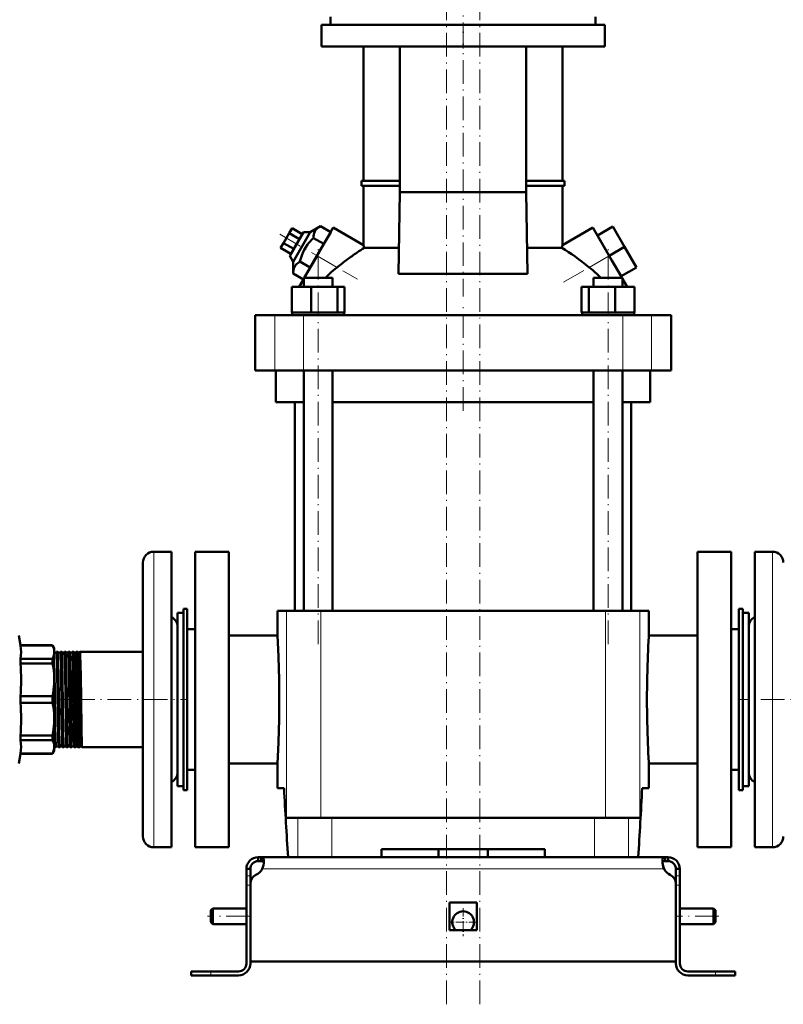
# Model space of a CAD drawing. Extents: x -1438 to 1837, y -1663 to 612.
# Tile 79 of 91: x 1168 to 1555, y -290 to 210. Entities that reach past the tile are written whole.
import ezdxf

# ---------------------------------------------------------------- set-up
doc = ezdxf.new("R2010")
doc.units = 0
doc.linetypes.add('DASHDOT', pattern=[18.5, 12, -3, 0.5, -3])

msp = doc.modelspace()

# ---------------------------------------------------------------- linework, layer by layer
at = {"color": 7, "linetype": 'DASHDOT', "lineweight": 18}
for p, q in [((1384.43, -290.12), (1384.43, 606.28)), ((1401.43, -290.12), (1401.43, 606.28)), ((1392.93, 196.2), (1392.93, 326.68)), ((1392.93, 207.62), (1392.93, 69.09)), ((1299.87, 100.71), (1339.32, 77.93)), ((1319.39, -107.32), (1319.39, 95.48)), ((1466.47, -107.32), (1466.47, 95.48)), ((1443.88, 76.39), (1475.92, 94.89)), ((1392.93, 11.18), (1392.93, 63.98)), ((1193.93, -135.42), (1252.84, -135.42)), ((1593.01, -135.42), (1532.92, -135.42)), ((1284.73, -245.42), (1263.13, -245.42)), ((1522.73, -245.42), (1501.13, -245.42))]:
    msp.add_line(p, q, dxfattribs=at)
at = {"color": 7, "lineweight": 50}
for p, q in [((1325.67, 211.08), (1325.67, 207.08)), ((1460.19, 211.08), (1460.19, 207.08)), ((1464.84, 207.08), (1321.04, 207.08)), ((1321.04, 196.08), (1321.04, 207.08)), ((1464.84, 207.08), (1464.84, 196.08)), ((1321.04, 196.08), (1464.84, 196.08)), ((1342.43, 127.83), (1342.43, 196.08)), ((1360.86, 122.08), (1360.86, 196.08)), ((1424.99, 196.08), (1424.99, 122.08)), ((1443.43, 127.83), (1443.43, 196.08)), ((1341.43, 127.83), (1360.86, 127.83)), ((1341.43, 125.33), (1341.43, 127.83)), ((1360.86, 125.33), (1341.43, 125.33)), ((1342.43, 95.19), (1342.43, 125.33)), ((1424.99, 127.83), (1444.43, 127.83)), ((1444.43, 125.33), (1424.99, 125.33)), ((1443.43, 95.19), (1443.43, 125.33)), ((1444.43, 125.33), (1444.43, 127.83)), ((1360.18, 80.64), (1360.86, 122.08)), ((1424.99, 122.08), (1360.86, 122.08)), ((1424.99, 122.08), (1425.67, 80.64)), ((1304.65, 101.28), (1301.76, 96.28)), ((1306.09, 103.78), (1304.65, 101.28)), ((1309.85, 98.28), (1304.65, 101.28)), ((1311.9, 101.84), (1304.9, 89.71)), ((1311.29, 100.78), (1306.09, 103.78)), ((1306.64, 86.71), (1315.37, 101.84)), ((1315.37, 101.84), (1311.9, 101.84)), ((1320.46, 104.82), (1315.37, 101.84)), ((1318.8, 89.78), (1327.05, 104.07)), ((1325.72, 101.78), (1320.46, 104.82)), ((1325.72, 101.78), (1322.26, 95.78)), ((1342.43, 95.19), (1327.05, 104.07)), ((1443.43, 95.19), (1458.81, 104.07)), ((1458.81, 104.07), (1467.06, 89.78)), ((1461.06, 100.17), (1468.85, 104.67)), ((1467.06, 89.78), (1461.06, 100.17)), ((1474.85, 94.28), (1468.85, 104.67)), ((1301.76, 96.28), (1300.32, 93.78)), ((1306.96, 93.28), (1301.76, 96.28)), ((1322.26, 95.78), (1315.33, 83.78)), ((1322.26, 95.78), (1316.99, 98.82)), ((1305.52, 90.78), (1300.32, 93.78)), ((1342.76, 93.8), (1360.4, 93.8)), ((1425.46, 93.8), (1443.1, 93.8)), ((1467.06, 89.78), (1474.85, 94.28)), ((1480.85, 83.88), (1474.85, 94.28)), ((1304.9, 89.71), (1306.64, 86.71)), ((1306.64, 86.71), (1306.6, 80.82)), ((1315.33, 83.78), (1310.07, 86.82)), ((1312.33, 78.58), (1318.8, 89.78)), ((1473.53, 78.58), (1467.06, 89.78)), ((1473.06, 79.38), (1468.4, 87.45)), ((1311.87, 77.78), (1306.6, 80.82)), ((1360.18, 80.64), (1392.93, 80.64)), ((1392.93, 80.64), (1425.67, 80.64)), ((1473.06, 79.38), (1480.85, 83.88)), ((1310.22, 74.93), (1312.09, 78.16)), ((1312.09, 78.58), (1314.23, 78.58)), ((1312.09, 74.08), (1312.09, 78.58)), ((1314.23, 78.58), (1326.69, 78.58)), ((1326.69, 74.08), (1326.69, 78.58)), ((1459.17, 78.58), (1471.63, 78.58)), ((1459.17, 74.08), (1459.17, 78.58)), ((1471.63, 78.58), (1473.77, 78.58)), ((1473.77, 78.16), (1473.77, 78.58)), ((1473.77, 74.08), (1473.77, 78.58)), ((1475.63, 74.93), (1473.77, 78.16)), ((1306.01, 74.08), (1315.8, 74.08)), ((1306.01, 61.08), (1306.01, 74.08)), ((1309.73, 74.08), (1310.22, 74.93)), ((1310.22, 74.08), (1310.22, 74.93)), ((1315.8, 74.08), (1329.19, 74.08)), ((1315.8, 61.08), (1315.8, 74.08)), ((1329.19, 74.08), (1332.77, 74.08)), ((1329.19, 61.08), (1329.19, 74.08)), ((1332.77, 61.08), (1332.77, 74.08)), ((1453.08, 74.08), (1456.67, 74.08)), ((1453.08, 61.08), (1453.08, 74.08)), ((1456.67, 74.08), (1470.05, 74.08)), ((1456.67, 61.08), (1456.67, 74.08)), ((1470.05, 74.08), (1479.85, 74.08)), ((1470.05, 61.08), (1470.05, 74.08)), ((1475.63, 74.08), (1475.63, 74.93)), ((1475.63, 74.93), (1476.12, 74.08)), ((1479.85, 61.08), (1479.85, 74.08)), ((1479.85, 61.08), (1479.85, 74.08)), ((1307.02, 61.08), (1306.01, 61.08)), ((1306.19, 61.08), (1306.19, 59.58)), ((1307.02, 61.08), (1314.79, 61.08)), ((1315.8, 61.08), (1314.79, 61.08)), ((1317.18, 61.08), (1315.8, 61.08)), ((1317.18, 61.08), (1319.39, 61.08)), ((1319.39, 61.08), (1327.81, 61.08)), ((1329.19, 61.08), (1327.81, 61.08)), ((1329.56, 61.08), (1329.19, 61.08)), ((1329.56, 61.08), (1332.59, 61.08)), ((1332.77, 61.08), (1332.4, 61.08)), ((1332.59, 61.08), (1332.59, 59.58)), ((1453.08, 61.08), (1453.45, 61.08)), ((1453.27, 61.08), (1456.3, 61.08)), ((1453.27, 61.08), (1453.27, 59.58)), ((1456.3, 61.08), (1456.67, 61.08)), ((1456.67, 61.08), (1458.05, 61.08)), ((1458.05, 61.08), (1466.47, 61.08)), ((1466.47, 61.08), (1468.67, 61.08)), ((1468.67, 61.08), (1470.05, 61.08)), ((1470.05, 61.08), (1471.06, 61.08)), ((1471.06, 61.08), (1478.84, 61.08)), ((1478.84, 61.08), (1479.85, 61.08)), ((1479.67, 61.08), (1479.67, 59.58)), ((1479.67, 61.08), (1479.67, 59.58)), ((1287.43, 59.58), (1297.36, 59.58)), ((1287.43, 31.58), (1287.43, 59.58)), ((1297.36, 59.58), (1311.94, 59.58)), ((1311.94, 59.58), (1473.92, 59.58)), ((1473.92, 59.58), (1488.49, 59.58)), ((1488.49, 59.58), (1498.43, 59.58)), ((1498.43, 31.58), (1498.43, 59.58)), ((1297.36, 31.58), (1287.43, 31.58)), ((1311.94, 31.58), (1297.36, 31.58)), ((1297.93, 15.58), (1297.93, 31.58)), ((1473.92, 31.58), (1311.94, 31.58)), ((1312.09, -90.42), (1312.09, 31.58)), ((1326.69, -90.42), (1326.69, 31.58)), ((1459.17, -90.42), (1459.17, 31.58)), ((1473.77, -90.42), (1473.77, 31.58)), ((1488.49, 31.58), (1473.92, 31.58)), ((1487.93, 31.58), (1487.93, 15.58)), ((1498.43, 31.58), (1488.49, 31.58)), ((1312.09, 15.58), (1297.93, 15.58)), ((1307.58, 15.58), (1307.58, -90.42)), ((1459.17, 15.58), (1326.69, 15.58)), ((1487.93, 15.58), (1473.77, 15.58)), ((1478.28, -90.42), (1478.28, 15.58)), ((1244.93, -60.42), (1235.93, -60.42)), ((1244.93, -60.42), (1244.93, -99.47)), ((1273.93, -60.42), (1256.93, -60.42)), ((1256.93, -135.42), (1256.93, -60.42)), ((1273.93, -60.42), (1273.93, -210.42)), ((1528.93, -60.42), (1511.93, -60.42)), ((1511.93, -60.42), (1511.93, -210.42)), ((1528.93, -60.42), (1528.93, -135.42)), ((1540.93, -171.38), (1540.93, -60.42)), ((1540.93, -60.42), (1549.93, -60.42)), ((1230.43, -65.92), (1230.43, -102.1)), ((1250.93, -89.42), (1252.93, -89.42)), ((1250.93, -181.42), (1250.93, -89.42)), ((1252.93, -181.42), (1252.93, -89.42)), ((1534.93, -89.42), (1532.93, -89.42)), ((1532.93, -89.42), (1532.93, -181.42)), ((1534.93, -89.42), (1534.93, -181.42)), ((1247.93, -156.52), (1247.93, -91.42)), ((1247.93, -91.42), (1250.93, -91.42)), ((1303.31, -90.42), (1298.68, -90.42)), ((1298.68, -102.92), (1298.68, -90.42)), ((1320.68, -90.42), (1303.31, -90.42)), ((1443.77, -90.42), (1320.68, -90.42)), ((1465.18, -90.42), (1443.77, -90.42)), ((1482.54, -90.42), (1465.18, -90.42)), ((1487.18, -90.42), (1482.54, -90.42)), ((1487.18, -102.92), (1487.18, -90.42)), ((1534.93, -91.42), (1534.93, -114.33)), ((1537.93, -91.42), (1534.93, -91.42)), ((1537.93, -91.42), (1537.93, -114.33)), ((1244.93, -99.47), (1244.93, -210.42)), ((1252.93, -99.67), (1252.93, -135.42)), ((1252.93, -99.67), (1256.93, -99.67)), ((1528.93, -99.67), (1532.93, -99.67)), ((1537.93, -153.16), (1537.93, -98.42)), ((1168.31, -107.92), (1167.43, -102.92)), ((1230.43, -102.1), (1230.43, -204.92)), ((1298.68, -102.92), (1273.93, -102.92)), ((1511.93, -102.92), (1487.18, -102.92)), ((1168.31, -107.97), (1168.31, -107.92)), ((1184.56, -107.92), (1168.31, -107.92)), ((1168.31, -107.97), (1184.56, -107.97)), ((1184.56, -107.97), (1184.56, -107.92)), ((1185.43, -109.42), (1184.56, -107.92)), ((1185.43, -111.4), (1185.43, -109.42)), ((1168.31, -117.2), (1168.31, -114.83)), ((1184.56, -114.83), (1168.31, -114.83)), ((1184.56, -117.2), (1184.56, -114.83)), ((1185.43, -125.47), (1185.43, -111.4)), ((1187.26, -111.27), (1186.63, -111.27)), ((1189.27, -111.27), (1188.62, -111.27)), ((1191.29, -111.27), (1190.6, -111.27)), ((1193.32, -111.27), (1192.58, -111.27)), ((1193.32, -111.28), (1193.32, -111.27)), ((1194.56, -111.27), (1194.55, -111.28)), ((1195.34, -111.27), (1194.56, -111.27)), ((1195.35, -111.28), (1195.34, -111.27)), ((1196.54, -111.27), (1196.53, -111.28)), ((1197.37, -111.27), (1196.54, -111.27)), ((1197.38, -111.28), (1197.37, -111.27)), ((1198.51, -111.27), (1198.5, -111.28)), ((1230.43, -111.27), (1198.51, -111.27)), ((1534.93, -114.33), (1534.93, -179.42)), ((1537.93, -114.33), (1537.93, -179.42)), ((1168.31, -117.2), (1184.56, -117.2)), ((1185.59, -123.85), (1185.43, -115.22)), ((1185.43, -145.37), (1185.43, -125.47)), ((1168.31, -137.1), (1168.31, -133.75)), ((1184.56, -133.75), (1168.31, -133.75)), ((1184.56, -137.1), (1184.56, -133.75)), ((1168.31, -137.1), (1184.56, -137.1)), ((1252.93, -135.42), (1252.93, -171.17)), ((1256.93, -210.42), (1256.93, -135.42)), ((1528.93, -135.42), (1528.93, -210.42)), ((1185.43, -159.44), (1185.43, -145.37)), ((1168.31, -156.02), (1168.31, -153.65)), ((1184.56, -153.65), (1168.31, -153.65)), ((1184.56, -156.02), (1184.56, -153.65)), ((1537.93, -172.42), (1537.93, -153.16)), ((1168.31, -156.02), (1184.56, -156.02)), ((1185.43, -161.42), (1185.43, -159.44)), ((1186.25, -159.57), (1185.64, -159.57)), ((1188.27, -159.57), (1187.63, -159.57)), ((1190.28, -159.57), (1189.61, -159.57)), ((1192.31, -159.57), (1191.59, -159.57)), ((1194.33, -159.57), (1193.57, -159.57)), ((1194.33, -159.57), (1194.33, -159.57)), ((1195.55, -159.57), (1195.54, -159.57)), ((1196.36, -159.57), (1195.55, -159.57)), ((1196.36, -159.57), (1196.36, -159.57)), ((1197.52, -159.57), (1197.52, -159.57)), ((1198.39, -159.57), (1197.52, -159.57)), ((1198.39, -159.57), (1198.39, -159.57)), ((1199.49, -159.57), (1199.49, -159.57)), ((1230.43, -159.57), (1199.49, -159.57)), ((1247.93, -179.42), (1247.93, -156.52)), ((1168.31, -162.92), (1167.43, -167.92)), ((1168.31, -162.92), (1168.31, -162.87)), ((1184.56, -162.87), (1168.31, -162.87)), ((1184.56, -162.92), (1168.31, -162.92)), ((1185.43, -161.42), (1184.56, -162.92)), ((1184.56, -162.87), (1184.56, -162.92)), ((1273.93, -167.92), (1298.68, -167.92)), ((1298.68, -180.42), (1298.68, -167.92)), ((1487.18, -167.92), (1511.93, -167.92)), ((1487.18, -180.42), (1487.18, -167.92)), ((1252.93, -171.17), (1256.93, -171.17)), ((1528.93, -171.17), (1532.93, -171.17)), ((1540.93, -210.42), (1540.93, -171.38)), ((1247.93, -179.42), (1250.93, -179.42)), ((1537.93, -179.42), (1534.93, -179.42)), ((1250.93, -181.42), (1252.93, -181.42)), ((1302.03, -180.42), (1298.68, -180.42)), ((1487.18, -180.42), (1483.82, -180.42)), ((1534.93, -181.42), (1532.93, -181.42)), ((1303.31, -195.42), (1309.04, -195.42)), ((1309.04, -195.42), (1326.25, -195.42)), ((1326.25, -195.42), (1459.61, -195.42)), ((1459.61, -195.42), (1476.82, -195.42)), ((1476.82, -195.42), (1482.54, -195.42)), ((1244.93, -210.42), (1235.93, -210.42)), ((1256.93, -210.42), (1273.93, -210.42)), ((1351.43, -215.42), (1351.43, -211.42)), ((1434.43, -211.42), (1351.43, -211.42)), ((1380.43, -215.42), (1380.43, -211.42)), ((1405.43, -215.42), (1405.43, -211.42)), ((1434.43, -211.42), (1434.43, -215.42)), ((1511.93, -210.42), (1528.93, -210.42)), ((1540.93, -210.42), (1549.93, -210.42)), ((1288.93, -215.42), (1290.46, -215.42)), ((1288.93, -215.42), (1288.93, -217.42)), ((1288.93, -217.42), (1290.46, -217.42)), ((1290.46, -215.42), (1290.46, -217.42)), ((1290.46, -215.42), (1392.93, -215.42)), ((1309.04, -215.42), (1304.08, -215.42)), ((1326.25, -215.42), (1309.04, -215.42)), ((1351.43, -215.42), (1326.25, -215.42)), ((1495.39, -215.42), (1392.93, -215.42)), ((1459.61, -215.42), (1434.43, -215.42)), ((1476.82, -215.42), (1459.61, -215.42)), ((1481.77, -215.42), (1476.82, -215.42)), ((1495.39, -215.42), (1495.39, -217.42)), ((1496.93, -215.42), (1495.39, -215.42)), ((1496.93, -217.42), (1495.39, -217.42)), ((1496.93, -215.42), (1496.93, -217.42)), ((1282.93, -221.42), (1284.93, -221.42)), ((1282.93, -221.42), (1282.93, -224.84)), ((1282.93, -224.84), (1282.93, -229.67)), ((1284.93, -224.84), (1284.93, -221.42)), ((1284.93, -224.84), (1284.93, -228.94)), ((1500.93, -221.42), (1500.93, -224.84)), ((1502.93, -221.42), (1500.93, -221.42)), ((1500.93, -224.84), (1500.93, -229.67)), ((1502.93, -221.42), (1502.93, -224.84)), ((1502.93, -224.84), (1502.93, -229.67)), ((1282.93, -269.42), (1282.93, -229.67)), ((1284.93, -268.42), (1284.93, -228.94)), ((1284.93, -269.42), (1284.93, -229.67)), ((1500.93, -228.94), (1500.93, -268.42)), ((1500.93, -269.42), (1500.93, -229.67)), ((1502.93, -229.67), (1502.93, -269.42)), ((1385.93, -238.42), (1392.93, -238.42)), ((1385.93, -238.42), (1385.93, -252.42)), ((1392.93, -238.42), (1399.93, -238.42)), ((1399.93, -238.42), (1399.93, -252.42)), ((1264.93, -242.42), (1265.93, -241.42)), ((1264.93, -242.42), (1264.93, -245.42)), ((1265.93, -241.42), (1265.93, -245.42)), ((1282.93, -241.42), (1265.93, -241.42)), ((1519.93, -241.42), (1502.93, -241.42)), ((1519.93, -241.42), (1519.93, -245.42)), ((1520.93, -242.42), (1519.93, -241.42)), ((1520.93, -242.42), (1520.93, -245.42)), ((1264.93, -245.42), (1264.93, -248.42)), ((1264.93, -248.42), (1265.93, -249.42)), ((1265.93, -245.42), (1265.93, -249.42)), ((1282.93, -249.42), (1265.93, -249.42)), ((1519.93, -249.42), (1502.93, -249.42)), ((1519.93, -245.42), (1519.93, -249.42)), ((1520.93, -248.42), (1519.93, -249.42)), ((1520.93, -245.42), (1520.93, -248.42)), ((1385.93, -252.42), (1392.93, -252.42)), ((1392.93, -252.42), (1399.93, -252.42)), ((1392.93, -268.42), (1284.93, -268.42)), ((1392.93, -268.42), (1500.93, -268.42)), ((1264.93, -273.42), (1254.93, -273.42)), ((1254.93, -273.42), (1254.93, -275.42)), ((1278.93, -273.42), (1264.93, -273.42)), ((1506.93, -273.42), (1520.93, -273.42)), ((1520.93, -273.42), (1530.93, -273.42)), ((1530.93, -273.42), (1530.93, -275.42)), ((1264.93, -275.42), (1254.93, -275.42)), ((1264.93, -275.42), (1278.93, -275.42)), ((1520.93, -275.42), (1506.93, -275.42)), ((1520.93, -275.42), (1530.93, -275.42))]:
    msp.add_line(p, q, dxfattribs=at)
at = {"color": 7, "linetype": 'DASHDOT', "lineweight": 18, "ltscale": 0.330015}
msp.add_line((1392.94, 208.18), (1392.94, 194.98), dxfattribs=at)
at = {"color": 7, "lineweight": 18}
for p, q in [((1318.8, 89.78), (1328.95, 83.91)), ((1456.91, 83.91), (1467.06, 89.78)), ((1297.36, 31.58), (1297.36, 59.58)), ((1311.94, 31.58), (1311.94, 59.58)), ((1473.92, 31.58), (1473.92, 59.58)), ((1488.49, 31.58), (1488.49, 59.58)), ((1235.93, -60.42), (1235.93, -99.47)), ((1549.93, -171.38), (1549.93, -60.42)), ((1303.31, -90.42), (1303.31, -195.42)), ((1320.68, -90.42), (1320.68, -195.42)), ((1465.18, -90.42), (1465.18, -195.42)), ((1482.54, -90.42), (1482.54, -195.42)), ((1235.93, -99.47), (1235.93, -210.42)), ((1549.93, -210.42), (1549.93, -171.38)), ((1309.04, -195.42), (1309.04, -215.42)), ((1326.25, -215.42), (1326.25, -195.42)), ((1459.61, -195.42), (1459.61, -215.42)), ((1476.82, -195.42), (1476.82, -215.42)), ((1384.43, -215.42), (1384.43, -211.42)), ((1401.43, -215.42), (1401.43, -211.42)), ((1282.93, -224.84), (1284.93, -224.84)), ((1290.96, -221.42), (1392.93, -221.42)), ((1494.9, -221.42), (1392.93, -221.42)), ((1502.93, -224.84), (1500.93, -224.84)), ((1282.93, -229.67), (1284.93, -229.67)), ((1502.93, -229.67), (1500.93, -229.67)), ((1264.93, -273.42), (1264.93, -275.42)), ((1520.93, -273.42), (1520.93, -275.42))]:
    msp.add_line(p, q, dxfattribs=at)
at = {"color": 7, "linetype": 'DASHDOT', "lineweight": 18, "ltscale": 0.039056}
msp.add_line((1188.4, -135.42), (1186.84, -135.42), dxfattribs=at)
at = {"color": 7, "linetype": 'DASHDOT', "lineweight": 18, "ltscale": 0.040045}
msp.add_line((1190.43, -135.42), (1188.82, -135.42), dxfattribs=at)
at = {"color": 7, "linetype": 'DASHDOT', "lineweight": 18, "ltscale": 0.041171}
msp.add_line((1192.45, -135.42), (1190.8, -135.42), dxfattribs=at)
at = {"color": 7, "linetype": 'DASHDOT', "lineweight": 18, "ltscale": 0.042456}
msp.add_line((1194.48, -135.42), (1192.78, -135.42), dxfattribs=at)
at = {"color": 7, "linetype": 'DASHDOT', "lineweight": 18, "ltscale": 0.043915}
msp.add_line((1196.51, -135.42), (1194.75, -135.42), dxfattribs=at)
at = {"color": 7, "linetype": 'DASHDOT', "lineweight": 18, "ltscale": 0.045563}
msp.add_line((1198.54, -135.42), (1196.72, -135.42), dxfattribs=at)
at = {"color": 7, "linetype": 'DASHDOT', "lineweight": 18, "ltscale": 0.060016}
for p, q in [((1285.13, -229.67), (1282.73, -229.67)), ((1503.13, -229.67), (1500.73, -229.67))]:
    msp.add_line(p, q, dxfattribs=at)
at = {"color": 7, "linetype": 'DASHDOT', "lineweight": 18, "ltscale": 0.3575}
msp.add_line((1392.93, -241.27), (1392.93, -255.57), dxfattribs=at)
at = {"color": 7, "linetype": 'DASHDOT', "lineweight": 18, "ltscale": 0.357501}
msp.add_line((1400.08, -248.42), (1385.78, -248.42), dxfattribs=at)
at = {"color": 7, "linetype": 'DASHDOT', "lineweight": 18, "ltscale": 0.06}
msp.add_line((1264.93, -275.62), (1264.93, -273.22), dxfattribs=at)
at = {"color": 7, "linetype": 'DASHDOT', "lineweight": 18, "ltscale": 0.060015}
msp.add_line((1520.93, -273.22), (1520.93, -275.62), dxfattribs=at)
at = {"color": 7, "lineweight": 50}
for points in [[(1320.46, 104.82), (1319.88, 104.45), (1319.35, 104.08), (1318.94, 103.73), (1318.57, 103.37), (1318.06, 102.74), (1317.66, 102.07), (1317.36, 101.33), (1317.15, 100.52), (1317.03, 99.7), (1316.99, 98.82)], [(1316.99, 98.82), (1316.15, 97.98), (1315.37, 97.13), (1314.66, 96.3), (1314.01, 95.46), (1313.1, 94.15), (1312.31, 92.79), (1311.61, 91.37), (1311, 89.87), (1310.5, 88.39), (1310.07, 86.82)], [(1310.07, 86.82), (1309.49, 86.45), (1308.96, 86.08), (1308.55, 85.73), (1308.18, 85.37), (1307.67, 84.74), (1307.27, 84.07), (1306.96, 83.33), (1306.76, 82.52), (1306.64, 81.7), (1306.6, 80.82)], [(1168.31, -107.97), (1168.51, -109.69), (1168.57, -111.4), (1168.51, -113.11), (1168.31, -114.83)], [(1185.43, -111.4), (1185.4, -110.78), (1185.31, -110.15), (1185.16, -109.51), (1184.95, -108.87), (1184.56, -107.97)], [(1184.56, -114.83), (1184.86, -114.15), (1185.09, -113.51), (1185.27, -112.87), (1185.38, -112.24), (1185.43, -111.4)], [(1186.97, -123.85), (1186.86, -117.18), (1186.76, -113.02), (1186.7, -111.75), (1186.67, -111.41), (1186.65, -111.29), (1186.64, -111.28), (1186.64, -111.27), (1186.64, -111.27), (1186.63, -111.27)], [(1187.6, -123.85), (1187.47, -116.29), (1187.36, -112.59), (1187.31, -111.6), (1187.28, -111.34), (1187.27, -111.28)], [(1188.96, -123.85), (1188.86, -117.8), (1188.75, -113.38), (1188.7, -112.01), (1188.65, -111.36), (1188.63, -111.3), (1188.63, -111.28), (1188.62, -111.28), (1188.62, -111.27), (1188.62, -111.27)], [(1189.62, -123.85), (1189.51, -117.33), (1189.45, -114.73), (1189.35, -111.89), (1189.3, -111.38), (1189.29, -111.3), (1189.28, -111.28)], [(1190.94, -123.85), (1190.81, -116.51), (1190.75, -113.77), (1190.68, -112.07), (1190.65, -111.56), (1190.62, -111.31), (1190.61, -111.28), (1190.61, -111.28), (1190.6, -111.27), (1190.6, -111.27)], [(1191.64, -123.85), (1191.48, -115.29), (1191.42, -112.98), (1191.34, -111.52), (1191.31, -111.32), (1191.31, -111.29), (1191.3, -111.28)], [(1192.92, -123.85), (1192.77, -115.22), (1192.71, -113.22), (1192.65, -111.89), (1192.63, -111.5), (1192.6, -111.3), (1192.59, -111.28), (1192.59, -111.28), (1192.58, -111.27), (1192.58, -111.27)], [(1193.66, -123.85), (1193.55, -117.31), (1193.49, -114.7), (1193.39, -111.87), (1193.34, -111.37), (1193.33, -111.29), (1193.32, -111.28)], [(1194.9, -123.85), (1194.79, -117.19), (1194.73, -114.56), (1194.64, -111.98), (1194.59, -111.35), (1194.57, -111.3), (1194.57, -111.28), (1194.57, -111.28), (1194.56, -111.27), (1194.56, -111.27)], [(1195.69, -123.85), (1195.57, -117.26), (1195.47, -113.11), (1195.39, -111.56), (1195.36, -111.32), (1195.35, -111.29), (1195.35, -111.28)], [(1196.87, -123.85), (1196.76, -117.16), (1196.66, -113), (1196.58, -111.52), (1196.55, -111.3), (1196.54, -111.28), (1196.54, -111.28), (1196.54, -111.27), (1196.54, -111.27)], [(1197.72, -123.85), (1197.59, -116.8), (1197.49, -112.83), (1197.43, -111.71), (1197.39, -111.34), (1197.38, -111.29), (1197.38, -111.28)], [(1198.84, -123.85), (1198.74, -117.57), (1198.63, -113.13), (1198.57, -111.83), (1198.53, -111.34), (1198.52, -111.29), (1198.51, -111.28), (1198.51, -111.28), (1198.51, -111.27), (1198.51, -111.27)], [(1185.43, -125.47), (1185.4, -123.96), (1185.31, -122.44), (1185.16, -120.9), (1184.95, -119.35), (1184.56, -117.2)], [(1186.25, -159.57), (1186.25, -159.57), (1186.25, -159.57), (1186.24, -159.57), (1186.24, -159.55), (1186.21, -159.41), (1186.14, -158.13), (1186.07, -155.97), (1185.92, -148.2), (1185.67, -129.79), (1185.59, -123.85)], [(1187.62, -159.56), (1187.61, -159.54), (1187.6, -159.46), (1187.55, -158.94), (1187.46, -156.2), (1187.39, -153.26), (1187.27, -145.79), (1187.06, -130.11), (1186.97, -123.85)], [(1188.27, -159.57), (1188.26, -159.57), (1188.26, -159.57), (1188.26, -159.56), (1188.25, -159.54), (1188.22, -159.29), (1188.18, -158.81), (1188.12, -157.18), (1187.98, -150.59), (1187.89, -145.15), (1187.6, -123.85)], [(1189.6, -159.56), (1189.59, -159.53), (1189.57, -159.38), (1189.51, -158.3), (1189.46, -156.95), (1189.38, -153.14), (1189.3, -148.65), (1189.15, -138.27), (1188.96, -123.85)], [(1190.28, -159.57), (1190.28, -159.57), (1190.28, -159.57), (1190.28, -159.56), (1190.27, -159.54), (1190.24, -159.31), (1190.21, -158.89), (1190.15, -157.51), (1190.01, -151.41), (1189.83, -139.06), (1189.62, -123.85)], [(1191.59, -159.57), (1191.58, -159.55), (1191.57, -159.5), (1191.53, -159.14), (1191.45, -157.07), (1191.42, -155.88), (1191.27, -148.04), (1191.05, -131.86), (1190.94, -123.85)], [(1192.31, -159.57), (1192.3, -159.57), (1192.3, -159.57), (1192.3, -159.56), (1192.29, -159.54), (1192.26, -159.3), (1192.22, -158.81), (1192.16, -157.18), (1192.06, -152.72), (1191.93, -145.15), (1191.64, -123.85)], [(1193.57, -159.57), (1193.56, -159.56), (1193.55, -159.51), (1193.52, -159.22), (1193.49, -158.68), (1193.43, -156.99), (1193.29, -150.27), (1193.2, -144.52), (1192.92, -123.85)], [(1194.33, -159.57), (1194.33, -159.57), (1194.32, -159.57), (1194.32, -159.57), (1194.32, -159.55), (1194.29, -159.41), (1194.22, -158.13), (1194.17, -156.7), (1194.08, -152.73), (1193.91, -141.82), (1193.66, -123.85)], [(1195.54, -159.57), (1195.54, -159.56), (1195.52, -159.5), (1195.49, -159.09), (1195.45, -158.35), (1195.37, -155.97), (1195.27, -150.62), (1195.14, -141.73), (1194.9, -123.85)], [(1196.36, -159.57), (1196.35, -159.57), (1196.35, -159.57), (1196.35, -159.57), (1196.34, -159.55), (1196.33, -159.51), (1196.29, -159.02), (1196.2, -156.84), (1196.16, -155.47), (1196.01, -147.15), (1195.78, -130.25), (1195.69, -123.85)], [(1197.52, -159.57), (1197.51, -159.55), (1197.49, -159.48), (1197.45, -158.91), (1197.35, -156.13), (1197.21, -148.37), (1197.06, -137.75), (1196.87, -123.85)], [(1198.39, -159.57), (1198.38, -159.57), (1198.38, -159.57), (1198.38, -159.56), (1198.37, -159.54), (1198.34, -159.29), (1198.3, -158.81), (1198.24, -157.18), (1198.1, -150.6), (1198.01, -144.85), (1197.72, -123.85)], [(1199.49, -159.57), (1199.48, -159.56), (1199.47, -159.53), (1199.44, -159.28), (1199.36, -157.33), (1199.22, -150.93), (1198.99, -134.65), (1198.84, -123.85)], [(1184.56, -133.75), (1184.86, -132.12), (1185.09, -130.57), (1185.27, -129.01), (1185.38, -127.49), (1185.43, -125.47)], [(1185.43, -145.37), (1185.4, -143.86), (1185.31, -142.34), (1185.16, -140.79), (1184.95, -139.25), (1184.56, -137.1)], [(1184.56, -153.65), (1184.86, -152.02), (1185.09, -150.47), (1185.27, -148.91), (1185.38, -147.39), (1185.43, -145.37)], [(1185.63, -159.56), (1185.61, -159.48), (1185.58, -159.15), (1185.49, -156.83), (1185.43, -154.3)], [(1168.31, -156.02), (1168.51, -157.73), (1168.57, -159.44), (1168.51, -161.16), (1168.31, -162.87)], [(1185.43, -159.44), (1185.4, -158.82), (1185.31, -158.19), (1185.16, -157.55), (1184.95, -156.91), (1184.56, -156.02)], [(1184.56, -162.87), (1184.86, -162.2), (1185.09, -161.55), (1185.27, -160.91), (1185.38, -160.28), (1185.43, -159.44)], [(1290.46, -215.42), (1290.72, -215.44), (1290.95, -215.5), (1291.21, -215.65), (1291.43, -215.87), (1291.59, -216.18), (1291.69, -216.46), (1291.75, -216.79), (1291.81, -217.55)], [(1290.46, -217.42), (1290.77, -217.44), (1291.04, -217.5), (1291.33, -217.65), (1291.56, -217.88), (1291.71, -218.18), (1291.76, -218.36)], [(1291.81, -217.55), (1291.75, -218.46), (1291.59, -219.43), (1291.32, -220.44), (1290.96, -221.42)], [(1495.39, -215.42), (1495.14, -215.44), (1494.91, -215.5), (1494.65, -215.65), (1494.43, -215.87), (1494.26, -216.18), (1494.17, -216.46), (1494.1, -216.79), (1494.05, -217.55)], [(1494.05, -217.55), (1494.11, -218.46), (1494.27, -219.43), (1494.53, -220.44), (1494.9, -221.42)], [(1495.39, -217.42), (1495.09, -217.44), (1494.82, -217.5), (1494.52, -217.65), (1494.3, -217.88), (1494.15, -218.18), (1494.1, -218.36)]]:
    msp.add_lwpolyline(points, dxfattribs=at)
for centre, radius, start, end in [((1221, 65.63), 124.97, 13.0254, 13.6783), ((1566.59, 65.24), 126.75, 166.334, 166.9777), ((1411.93, -16.6), 130.3, 123.9601, 126.7288), ((1395.79, 7.3), 101.47, 121.5119, 123.9371), ((1433.73, -45.9), 166.83, 126.7097, 128.908), ((1373.87, 28.15), 71.61, 132.9316, 135.2319), ((1373.99, 28.01), 71.79, 128.861, 132.9306), ((1411.86, 28.01), 71.79, 47.0694, 51.139), ((1411.98, 28.15), 71.61, 44.7681, 47.0684), ((1235.93, -65.92), 5.5, 90, 180), ((1549.93, -65.92), 5.5, 0, 90), ((1242.43, -98.42), 5.5, 0, 62.9643), ((1543.43, -98.42), 5.5, 117.0357, 180), ((730.78, -135.56), 568.84, 2.3296, 3.2896), ((2055.15, -135.57), 568.91, 176.7105, 177.6703), ((1185.94, -111), 0.744, 226.7562, 269.9463), ((1185.94, -111), 0.74, 269.7582, 337.5442), ((1186.64, -111.29), 0.0173, 114.4066, 171.3987), ((1187.25, -111.29), 0.0141, 12.5438, 70.1041), ((1187.94, -110.97), 0.741, 205.2248, 270.0462), ((1187.94, -110.97), 0.741, 269.7935, 334.8076), ((1188.62, -111.29), 0.0137, 109.9546, 167.5786), ((1189.27, -111.28), 0.0117, 16.6183, 73.8334), ((1189.94, -110.93), 0.742, 208.0696, 270.0212), ((1189.94, -110.93), 0.742, 269.8201, 331.9633), ((1190.61, -111.28), 0.0113, 106.1849, 163.5061), ((1191.29, -111.28), 0.01, 20.6649, 76.7316), ((1191.94, -110.9), 0.742, 211.0504, 269.9981), ((1191.94, -110.9), 0.742, 269.8398, 328.9771), ((1192.58, -111.28), 0.00958, 102.961, 159.3515), ((1193.94, -110.86), 0.743, 214.1477, 269.9859), ((1193.94, -110.86), 0.743, 269.8661, 325.8688), ((1195.94, -110.83), 0.744, 217.3801, 269.9689), ((1195.94, -110.83), 0.744, 269.8768, 322.6405), ((1197.94, -110.79), 0.744, 220.7811, 269.9575), ((1197.94, -110.79), 0.744, 269.8883, 319.2358), ((734.21, -135.43), 565.4, 0.0009, 2.3304), ((2051.64, -135.43), 565.4, 177.6696, 179.9991), ((1038.99, -125.47), 129.58, 356.3381, 3.6619), ((1038.99, -145.37), 129.58, 356.3381, 3.6619), ((734.21, -135.41), 565.4, 357.6696, 359.9991), ((2051.64, -135.41), 565.4, 180.0009, 182.3304), ((1184.95, -159.82), 0.723, 20.8032, 49.0369), ((1185.65, -159.56), 0.0198, 186.8043, 243.0143), ((1186.24, -159.56), 0.0157, 292.0242, 349.3865), ((1186.94, -159.86), 0.74, 93.1321, 156.1731), ((1186.94, -159.86), 0.741, 23.8263, 93.4177), ((1187.63, -159.56), 0.0153, 190.4713, 247.9386), ((1188.94, -159.9), 0.741, 93.1516, 153.3859), ((1188.26, -159.56), 0.0128, 288.0166, 345.5105), ((1188.94, -159.9), 0.742, 26.6268, 93.3744), ((1189.62, -159.56), 0.0124, 194.3618, 251.8927), ((1190.28, -159.56), 0.0108, 284.6671, 341.4539), ((1190.94, -159.93), 0.742, 93.1835, 150.4531), ((1190.94, -159.93), 0.742, 29.535, 93.3581), ((1191.6, -159.56), 0.0103, 198.6392, 255.5179), ((1192.94, -159.97), 0.743, 93.2049, 147.4334), ((1192.3, -159.56), 0.00926, 281.5956, 336.8863), ((1192.94, -159.97), 0.743, 32.5677, 93.3383), ((1193.57, -159.56), 0.0089, 202.8695, 258.434), ((1194.94, -160), 0.743, 93.2102, 144.2642), ((1194.94, -160), 0.744, 35.7384, 93.3164), ((1196.94, -160.04), 0.744, 93.2347, 140.9367), ((1196.94, -160.04), 0.744, 39.0483, 93.3157), ((1198.94, -160.07), 0.744, 93.2379, 137.455), ((1198.94, -160.07), 0.744, 42.5411, 93.2974), ((730.7, -135.28), 568.91, 356.7105, 357.6703), ((2055.08, -135.28), 568.84, 182.3296, 183.2896), ((1242.43, -172.42), 5.5, 297.0357, 360), ((1543.43, -172.42), 5.5, 180, 242.9643), ((3798.07, -51.72), 2499.35, 182.95181, 183.75555), ((-1012.21, -51.72), 2499.35, 356.24446, 357.04819), ((-1012.21, -51.72), 2499.35, 356.24446, 357.04819), ((1235.93, -204.92), 5.5, 180, 270), ((1549.93, -204.92), 5.5, 270, 360), ((1288.93, -221.42), 6, 90, 180), ((1288.93, -221.42), 4, 90, 180), ((1504.89, -217.17), 10.86, 186.3205, 203.0631), ((1496.93, -221.42), 6, 360, 90), ((1496.93, -221.42), 4, 360, 90), ((1289.93, -228.94), 5, 115.2697, 180), ((1284.81, -218.08), 7, 295.2697, 331.517), ((1501.05, -218.08), 7, 208.483, 244.7303), ((1495.93, -228.94), 5, 0, 64.7303), ((1392.93, -248.42), 5.5, 313.3417, 226.6649), ((1278.93, -269.42), 6, 270, 0), ((1278.93, -269.42), 4, 270, 0), ((1506.93, -269.42), 6, 180, 270), ((1506.93, -269.42), 4, 180, 270)]:
    msp.add_arc(centre, radius, start, end, dxfattribs=at)
msp.add_ellipse((1500.72, -13.45), major_axis=(81.58, -112.44), ratio=0.237373, start_param=2.422628, end_param=2.622869, dxfattribs=at)

doc.saveas('drawing.dxf')
